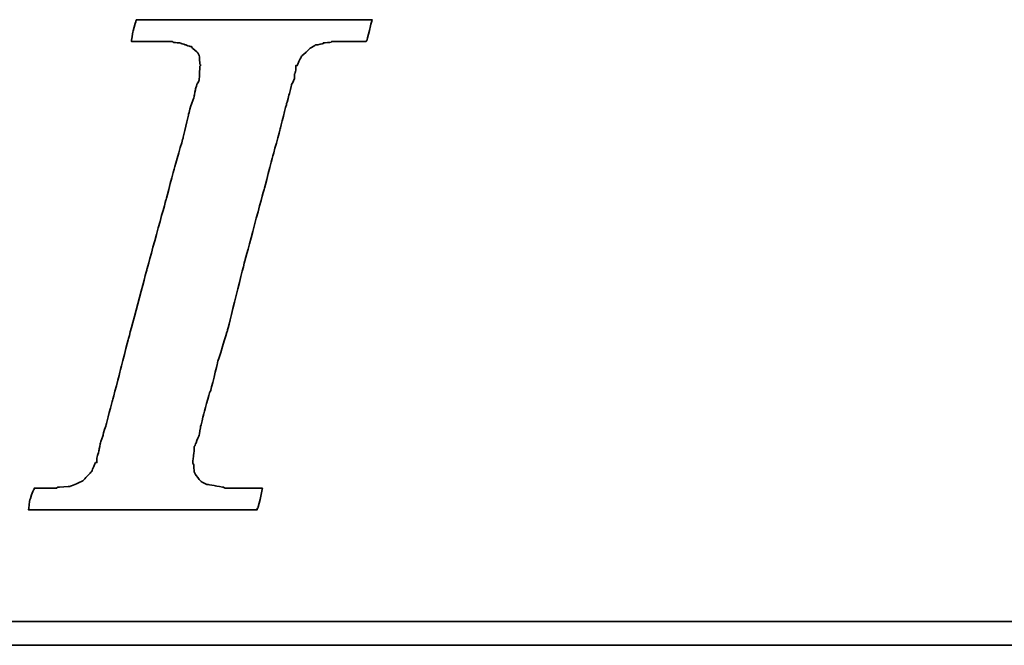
# Model space of a CAD drawing. Header units: millimetres. Extents: x 399 to 570, y 443 to 549.
# Tile 24 of 40: x 533.98 to 537.13, y 505.84 to 507.84. Entities that reach past the tile are written whole.
import ezdxf

# ---------------------------------------------------------------- set-up
doc = ezdxf.new("R2010")
doc.units = ezdxf.units.MM
doc.header["$LTSCALE"] = 0.1
doc.layers.add('DIM', color=4, linetype='CONTINUOUS')
doc.layers.add('layer 1', color=7, linetype='CONTINUOUS')

# ---------------------------------------------------------------- blocks, each defined once
blk = doc.blocks.new('TBI MOTION logo(完整正式版)')
at = {"layer": 'layer 1', "color": 22, "lineweight": 35}
for points, knots in [([(-40.59125, -7.94375), (-40.59125, -7.94375), (-40.97375, -7.94375), (-40.97375, -7.94375), (-40.97375, -7.94375), (-40.97375, -7.94375), (-41.38125, -7.94375), (-41.38125, -7.94375), (-41.38125, -7.94375), (-41.38125, -7.94375), (-41.54875, -7.94375), (-41.54875, -7.94375), (-41.54875, -7.94375), (-41.54875, -7.94375), (-41.59875, -7.94375), (-41.59875, -7.94375), (-41.59875, -7.94375), (-41.59875, -7.94375), (-41.88375, -7.94375), (-41.88375, -7.94375), (-41.88375, -7.94375), (-41.88375, -7.94375), (-41.90875, -7.91875), (-41.90875, -7.91875), (-41.90875, -7.91875), (-41.90875, -7.91875), (-42.19875, -7.87125), (-42.19875, -7.87125), (-42.19875, -7.87125), (-42.19875, -7.87125), (-42.43875, -7.82375), (-42.43875, -7.82375), (-42.43875, -7.82375), (-42.43875, -7.82375), (-42.45875, -7.82375), (-42.45875, -7.82375), (-42.45875, -7.82375), (-42.45875, -7.82375), (-42.48625, -7.82375), (-42.48625, -7.82375), (-42.48625, -7.82375), (-42.48625, -7.82375), (-42.67625, -7.72375), (-42.67625, -7.72375), (-42.67625, -7.72375), (-42.67625, -7.72375), (-42.70125, -7.70375), (-42.70125, -7.70375), (-42.70125, -7.70375), (-42.70125, -7.70375), (-42.72375, -7.67875), (-42.72375, -7.67875), (-42.72375, -7.67875), (-42.72375, -7.67875), (-42.86875, -7.48875), (-42.86875, -7.48875), (-42.86875, -7.48875), (-42.86875, -7.48875), (-42.89375, -7.43875), (-42.89375, -7.43875), (-42.89375, -7.43875), (-42.89375, -7.43875), (-42.91875, -7.38875), (-42.91875, -7.38875), (-42.91875, -7.38875), (-42.91875, -7.38875), (-42.93875, -7.12875), (-42.93875, -7.12875), (-42.93875, -7.12875), (-42.93875, -7.12875), (-42.96375, -7.10375), (-42.96375, -7.10375), (-42.96375, -7.10375), (-42.96375, -7.10375), (-42.96375, -7.05375), (-42.96375, -7.05375), (-42.96375, -7.05375), (-42.96375, -7.05375), (-42.96375, -7.00875), (-42.96375, -7.00875), (-42.96375, -7.00875), (-42.96375, -7.00875), (-42.91875, -6.69625), (-42.91875, -6.69625), (-42.91875, -6.69625), (-42.91875, -6.69625), (-42.91875, -6.62375), (-42.91875, -6.62375), (-42.91875, -6.62375), (-42.91875, -6.62375), (-42.91875, -6.59625), (-42.91875, -6.59625), (-42.91875, -6.59625), (-42.91875, -6.59625), (-42.91875, -6.57375), (-42.91875, -6.57375), (-42.91875, -6.57375), (-42.91875, -6.57375), (-42.91875, -6.52875), (-42.91875, -6.52875), (-42.91875, -6.52875), (-42.91875, -6.52875), (-42.89375, -6.50375), (-42.89375, -6.50375), (-42.89375, -6.50375), (-42.89375, -6.50375), (-42.84375, -6.38375), (-42.84375, -6.38375), (-42.84375, -6.38375), (-42.84375, -6.38375), (-42.84375, -6.35875), (-42.84375, -6.35875), (-42.84375, -6.35875), (-42.84375, -6.35875), (-42.74625, -6.14375), (-42.74625, -6.14375), (-42.74625, -6.14375), (-42.74625, -6.14375), (-42.70125, -5.85375), (-42.70125, -5.85375), (-42.70125, -5.85375), (-42.70125, -5.85375), (-42.60375, -5.47125), (-42.60375, -5.47125), (-42.60375, -5.47125), (-42.60375, -5.47125), (-42.60375, -5.44875), (-42.60375, -5.44875), (-42.60375, -5.44875), (-42.60375, -5.44875), (-42.38875, -4.67875), (-42.38875, -4.67875), (-42.38875, -4.67875), (-42.38875, -4.67875), (-42.36375, -4.65375), (-42.36375, -4.65375), (-42.36375, -4.65375), (-42.36375, -4.65375), (-42.12375, -3.69625), (-42.12375, -3.69625), (-42.12375, -3.69625), (-42.12375, -3.69625), (-42.12375, -3.67374), (-42.12375, -3.67374), (-42.12375, -3.67374), (-42.12375, -3.67374), (-41.78875, -2.59374), (-41.78875, -2.59374), (-41.78875, -2.59374), (-41.78875, -2.59374), (-41.18875, -0.19375), (-41.18875, -0.19375), (-41.18875, -0.19375), (-41.18875, -0.19375), (-40.54375, 2.20624), (-40.54375, 2.20624), (-40.54375, 2.20624), (-40.54375, 2.20624), (-40.25375, 3.30875), (-40.25375, 3.30875), (-40.25375, 3.30875), (-40.25375, 3.30875), (-39.98875, 4.27125), (-39.98875, 4.27125), (-39.98875, 4.27125), (-39.98875, 4.27125), (-39.77375, 5.13125), (-39.77375, 5.13125), (-39.77375, 5.13125), (-39.77375, 5.13125), (-39.67875, 5.47125), (-39.67875, 5.47125), (-39.67875, 5.47125), (-39.67875, 5.47125), (-39.60375, 5.75625), (-39.60375, 5.75625), (-39.60375, 5.75625), (-39.60375, 5.75625), (-39.60375, 5.78125), (-39.60375, 5.78125), (-39.60375, 5.78125), (-39.60375, 5.78125), (-39.50875, 5.97125), (-39.50875, 5.97125), (-39.50875, 5.97125), (-39.50875, 5.97125), (-39.50875, 6.13875), (-39.50875, 6.13875), (-39.50875, 6.13875), (-39.50875, 6.13875), (-39.48625, 6.16625), (-39.48625, 6.16625), (-39.48625, 6.16625), (-39.48625, 6.16625), (-39.46125, 6.28625), (-39.46125, 6.28625), (-39.46125, 6.28625), (-39.46125, 6.28625), (-39.46125, 6.42625), (-39.46125, 6.42625), (-39.46125, 6.42625), (-39.46125, 6.42625), (-39.41375, 6.42625), (-39.41375, 6.42625), (-39.41375, 6.42625), (-39.41375, 6.42625), (-39.29375, 6.69125), (-39.29375, 6.69125), (-39.29375, 6.69125), (-39.29375, 6.69125), (-39.26875, 6.74125), (-39.26875, 6.74125), (-39.26875, 6.74125), (-39.26875, 6.74125), (-39.24375, 6.76625), (-39.24375, 6.76625), (-39.24375, 6.76625), (-39.24375, 6.76625), (-38.98375, 7.00624), (-38.98375, 7.00624), (-38.98375, 7.00624), (-38.98375, 7.00624), (-38.95625, 7.02624), (-38.95625, 7.02624), (-38.95625, 7.02624), (-38.95625, 7.02624), (-38.78875, 7.12624), (-38.78875, 7.12624), (-38.78875, 7.12624), (-38.78875, 7.12624), (-38.76375, 7.12624), (-38.76375, 7.12624), (-38.76375, 7.12624), (-38.76375, 7.12624), (-38.74375, 7.12624), (-38.74375, 7.12624), (-38.74375, 7.12624), (-38.74375, 7.12624), (-38.52875, 7.17125), (-38.52875, 7.17125), (-38.52875, 7.17125), (-38.52875, 7.17125), (-38.52875, 7.19624), (-38.52875, 7.19624), (-38.52875, 7.19624), (-38.52875, 7.19624), (-38.50375, 7.19624), (-38.50375, 7.19624), (-38.50375, 7.19624), (-38.50375, 7.19624), (-38.26125, 7.21875), (-38.26125, 7.21875), (-38.26125, 7.21875), (-38.26125, 7.21875), (-38.23875, 7.24624), (-38.23875, 7.24624), (-38.23875, 7.24624), (-38.23875, 7.24624), (-38.21625, 7.24624), (-38.21625, 7.24624), (-38.21625, 7.24624), (-38.21625, 7.24624), (-38.18875, 7.24624), (-38.18875, 7.24624), (-38.18875, 7.24624), (-38.18875, 7.24624), (-37.90375, 7.24624), (-37.90375, 7.24624), (-37.90375, 7.24624), (-37.90375, 7.24624), (-37.85375, 7.24624), (-37.85375, 7.24624), (-37.85375, 7.24624), (-37.85375, 7.24624), (-37.75875, 7.24624), (-37.75875, 7.24624), (-37.75875, 7.24624), (-37.75875, 7.24624), (-37.42375, 7.24624), (-37.42375, 7.24624), (-37.42375, 7.24624), (-37.42375, 7.24624), (-37.08875, 7.24624), (-37.08875, 7.24624), (-37.08875, 7.24624), (-37.08875, 7.24624), (-37.06375, 7.24624), (-37.06375, 7.24624), (-37.06375, 7.24624), (-37.06375, 7.24624), (-37.06375, 7.26624), (-37.06375, 7.26624), (-37.06375, 7.26624), (-37.06375, 7.26624), (-37.03875, 7.29125), (-37.03875, 7.29125), (-37.03875, 7.29125), (-37.03875, 7.29125), (-37.03875, 7.31625), (-37.03875, 7.31625), (-37.03875, 7.31625), (-37.03875, 7.31625), (-36.94125, 7.67625), (-36.94125, 7.67625), (-36.94125, 7.67625), (-36.94125, 7.67625), (-36.86875, 7.98625), (-36.86875, 7.98625), (-36.86875, 7.98625), (-36.86875, 7.98625), (-36.98875, 7.98625), (-36.98875, 7.98625), (-36.98875, 7.98625), (-36.98875, 7.98625), (-37.42375, 7.98625), (-37.42375, 7.98625), (-37.42375, 7.98625), (-37.42375, 7.98625), (-37.94875, 7.98625), (-37.94875, 7.98625), (-37.94875, 7.98625), (-37.94875, 7.98625), (-38.57375, 7.98625), (-38.57375, 7.98625), (-38.57375, 7.98625), (-38.57375, 7.98625), (-39.29375, 7.98625), (-39.29375, 7.98625), (-39.29375, 7.98625), (-39.29375, 7.98625), (-40.82875, 7.98625), (-40.82875, 7.98625), (-40.82875, 7.98625), (-40.82875, 7.98625), (-42.36375, 7.98625), (-42.36375, 7.98625), (-42.36375, 7.98625), (-42.36375, 7.98625), (-43.08375, 7.98625), (-43.08375, 7.98625), (-43.08375, 7.98625), (-43.08375, 7.98625), (-43.70875, 7.98625), (-43.70875, 7.98625), (-43.70875, 7.98625), (-43.70875, 7.98625), (-44.23375, 7.98625), (-44.23375, 7.98625), (-44.23375, 7.98625), (-44.23375, 7.98625), (-44.66875, 7.98625), (-44.66875, 7.98625), (-44.66875, 7.98625), (-44.66875, 7.98625), (-44.88375, 7.98625), (-44.88375, 7.98625), (-44.88375, 7.98625), (-44.88375, 7.98625), (-44.90875, 7.94125), (-44.90875, 7.94125), (-44.90875, 7.94125), (-44.90875, 7.94125), (-44.90875, 7.91625), (-44.90875, 7.91625), (-44.90875, 7.91625), (-44.90875, 7.91625), (-45.00375, 7.55625), (-45.00375, 7.55625), (-45.00375, 7.55625), (-45.00375, 7.55625), (-45.05375, 7.24624), (-45.05375, 7.24624), (-45.05375, 7.24624), (-45.05375, 7.24624), (-44.61875, 7.24624), (-44.61875, 7.24624), (-44.61875, 7.24624), (-44.61875, 7.24624), (-44.11375, 7.24624), (-44.11375, 7.24624), (-44.11375, 7.24624), (-44.11375, 7.24624), (-43.99375, 7.24624), (-43.99375, 7.24624), (-43.99375, 7.24624), (-43.99375, 7.24624), (-43.94625, 7.24624), (-43.94625, 7.24624), (-43.94625, 7.24624), (-43.94625, 7.24624), (-43.92374, 7.24624), (-43.92374, 7.24624), (-43.92374, 7.24624), (-43.92374, 7.24624), (-43.65875, 7.24624), (-43.65875, 7.24624), (-43.65875, 7.24624), (-43.65875, 7.24624), (-43.63875, 7.21875), (-43.63875, 7.21875), (-43.63875, 7.21875), (-43.63875, 7.21875), (-43.46875, 7.19624), (-43.46875, 7.19624), (-43.46875, 7.19624), (-43.46875, 7.19624), (-43.39875, 7.19624), (-43.39875, 7.19624), (-43.39875, 7.19624), (-43.39875, 7.19624), (-43.37125, 7.17125), (-43.37125, 7.17125), (-43.37125, 7.17125), (-43.37125, 7.17125), (-43.34875, 7.17125), (-43.34875, 7.17125), (-43.34875, 7.17125), (-43.34875, 7.17125), (-43.20375, 7.12624), (-43.20375, 7.12624), (-43.20375, 7.12624), (-43.20375, 7.12624), (-43.05875, 7.07624), (-43.05875, 7.07624), (-43.05875, 7.07624), (-43.05875, 7.07624), (-43.01375, 7.07624), (-43.01375, 7.07624), (-43.01375, 7.07624), (-43.01375, 7.07624), (-42.98875, 7.02624), (-42.98875, 7.02624), (-42.98875, 7.02624), (-42.98875, 7.02624), (-42.79875, 6.86125), (-42.79875, 6.86125), (-42.79875, 6.86125), (-42.79875, 6.86125), (-42.77375, 6.81125), (-42.77375, 6.81125), (-42.77375, 6.81125), (-42.77375, 6.81125), (-42.74625, 6.76625), (-42.74625, 6.76625), (-42.74625, 6.76625), (-42.74625, 6.76625), (-42.72375, 6.47625), (-42.72375, 6.47625), (-42.72375, 6.47625), (-42.72375, 6.47625), (-42.70125, 6.45124), (-42.70125, 6.45124), (-42.70125, 6.45124), (-42.70125, 6.45124), (-42.70125, 6.42625), (-42.70125, 6.42625), (-42.70125, 6.42625), (-42.70125, 6.42625), (-42.72375, 6.40625), (-42.72375, 6.40625), (-42.72375, 6.40625), (-42.72375, 6.40625), (-42.74625, 5.97125), (-42.74625, 5.97125), (-42.74625, 5.97125), (-42.74625, 5.97125), (-42.74625, 5.94625), (-42.74625, 5.94625), (-42.74625, 5.94625), (-42.74625, 5.94625), (-42.74625, 5.92625), (-42.74625, 5.92625), (-42.74625, 5.92625), (-42.74625, 5.92625), (-42.77375, 5.87625), (-42.77375, 5.87625), (-42.77375, 5.87625), (-42.77375, 5.87625), (-42.81875, 5.80625), (-42.81875, 5.80625), (-42.81875, 5.80625), (-42.81875, 5.80625), (-42.86875, 5.63625), (-42.86875, 5.63625), (-42.86875, 5.63625), (-42.86875, 5.63625), (-42.91875, 5.39625), (-42.91875, 5.39625), (-42.91875, 5.39625), (-42.91875, 5.39625), (-42.91875, 5.37124), (-42.91875, 5.37124), (-42.91875, 5.37124), (-42.91875, 5.37124), (-43.01375, 5.10874), (-43.01375, 5.10874), (-43.01375, 5.10874), (-43.01375, 5.10874), (-43.10875, 4.77124), (-43.10875, 4.77124), (-43.10875, 4.77124), (-43.10875, 4.77124), (-43.29875, 3.95625), (-43.29875, 3.95625), (-43.29875, 3.95625), (-43.29875, 3.95625), (-43.58875, 2.95125), (-43.58875, 2.95125), (-43.58875, 2.95125), (-43.58875, 2.95125), (-43.87375, 1.87125), (-43.87375, 1.87125), (-43.87375, 1.87125), (-43.87375, 1.87125), (-44.52625, -0.50374), (-44.52625, -0.50374), (-44.52625, -0.50374), (-44.52625, -0.50374), (-45.14875, -2.85375), (-45.14875, -2.85375), (-45.14875, -2.85375), (-45.14875, -2.85375), (-45.43375, -3.95875), (-45.43375, -3.95875), (-45.43375, -3.95875), (-45.43375, -3.95875), (-45.69875, -4.96875), (-45.69875, -4.96875), (-45.69875, -4.96875), (-45.69875, -4.96875), (-45.91375, -5.78375), (-45.91375, -5.78375), (-45.91375, -5.78375), (-45.91375, -5.78375), (-46.01375, -6.11875), (-46.01375, -6.11875), (-46.01375, -6.11875), (-46.01375, -6.11875), (-46.01375, -6.14375), (-46.01375, -6.14375), (-46.01375, -6.14375), (-46.01375, -6.14375), (-46.10875, -6.40875), (-46.10875, -6.40875), (-46.10875, -6.40875), (-46.10875, -6.40875), (-46.15375, -6.64875), (-46.15375, -6.64875), (-46.15375, -6.64875), (-46.15375, -6.64875), (-46.20375, -6.83875), (-46.20375, -6.83875), (-46.20375, -6.83875), (-46.20375, -6.83875), (-46.22875, -6.93375), (-46.22875, -6.93375), (-46.22875, -6.93375), (-46.22875, -6.93375), (-46.22875, -7.07875), (-46.22875, -7.07875), (-46.22875, -7.07875), (-46.22875, -7.07875), (-46.27375, -7.07875), (-46.27375, -7.07875), (-46.27375, -7.07875), (-46.27375, -7.07875), (-46.39375, -7.34375), (-46.39375, -7.34375), (-46.39375, -7.34375), (-46.39375, -7.34375), (-46.39375, -7.36875), (-46.39375, -7.36875), (-46.39375, -7.36875), (-46.39375, -7.36875), (-46.42125, -7.38875), (-46.42125, -7.38875), (-46.42125, -7.38875), (-46.42125, -7.38875), (-46.68375, -7.67875), (-46.68375, -7.67875), (-46.68375, -7.67875), (-46.68375, -7.67875), (-46.70875, -7.70375), (-46.70875, -7.70375), (-46.70875, -7.70375), (-46.70875, -7.70375), (-46.75375, -7.72375), (-46.75375, -7.72375), (-46.75375, -7.72375), (-46.75375, -7.72375), (-47.08875, -7.87125), (-47.08875, -7.87125), (-47.08875, -7.87125), (-47.08875, -7.87125), (-47.11625, -7.87125), (-47.11625, -7.87125), (-47.11625, -7.87125), (-47.11625, -7.87125), (-47.13875, -7.89375), (-47.13875, -7.89375), (-47.13875, -7.89375), (-47.13875, -7.89375), (-47.56875, -7.91875), (-47.56875, -7.91875), (-47.56875, -7.91875), (-47.56875, -7.91875), (-47.59625, -7.94375), (-47.59625, -7.94375), (-47.59625, -7.94375), (-47.59625, -7.94375), (-47.64375, -7.94375), (-47.64375, -7.94375), (-47.64375, -7.94375), (-47.64375, -7.94375), (-47.73625, -7.94375), (-47.73625, -7.94375), (-47.73625, -7.94375), (-47.73625, -7.94375), (-48.07375, -7.94375), (-48.07375, -7.94375), (-48.07375, -7.94375), (-48.07375, -7.94375), (-48.36125, -7.94375), (-48.36125, -7.94375), (-48.36125, -7.94375), (-48.36125, -7.94375), (-48.36125, -7.96625), (-48.36125, -7.96625), (-48.36125, -7.96625), (-48.36125, -7.96625), (-48.36125, -7.99125), (-48.36125, -7.99125), (-48.36125, -7.99125), (-48.36125, -7.99125), (-48.38875, -8.01375), (-48.38875, -8.01375), (-48.38875, -8.01375), (-48.38875, -8.01375), (-48.50875, -8.34875), (-48.50875, -8.34875), (-48.50875, -8.34875), (-48.50875, -8.34875), (-48.55375, -8.68625), (-48.55375, -8.68625), (-48.55375, -8.68625), (-48.55375, -8.68625), (-48.45875, -8.68625), (-48.45875, -8.68625), (-48.45875, -8.68625), (-48.45875, -8.68625), (-48.07375, -8.68625), (-48.07375, -8.68625), (-48.07375, -8.68625), (-48.07375, -8.68625), (-47.52375, -8.68625), (-47.52375, -8.68625), (-47.52375, -8.68625), (-47.52375, -8.68625), (-46.92375, -8.68625), (-46.92375, -8.68625), (-46.92375, -8.68625), (-46.92375, -8.68625), (-46.25375, -8.68625), (-46.25375, -8.68625), (-46.25375, -8.68625), (-46.25375, -8.68625), (-46.20375, -8.68625), (-46.20375, -8.68625), (-46.20375, -8.68625), (-46.20375, -8.68625), (-44.71375, -8.68625), (-44.71375, -8.68625), (-44.71375, -8.68625), (-44.71375, -8.68625), (-43.22875, -8.68625), (-43.22875, -8.68625), (-43.22875, -8.68625), (-43.22875, -8.68625), (-42.55875, -8.68625), (-42.55875, -8.68625), (-42.55875, -8.68625), (-42.55875, -8.68625), (-42.50875, -8.68625), (-42.50875, -8.68625), (-42.50875, -8.68625), (-42.50875, -8.68625), (-41.93375, -8.68625), (-41.93375, -8.68625), (-41.93375, -8.68625), (-41.93375, -8.68625), (-41.38125, -8.68625), (-41.38125, -8.68625), (-41.38125, -8.68625), (-41.38125, -8.68625), (-40.97375, -8.68625), (-40.97375, -8.68625), (-40.97375, -8.68625), (-40.97375, -8.68625), (-40.78125, -8.68625), (-40.78125, -8.68625), (-40.78125, -8.68625), (-40.78125, -8.68625), (-40.78125, -8.63875), (-40.78125, -8.63875), (-40.78125, -8.63875), (-40.78125, -8.63875), (-40.75875, -8.63875), (-40.75875, -8.63875), (-40.75875, -8.63875), (-40.75875, -8.63875), (-40.66375, -8.27875), (-40.66375, -8.27875), (-40.66375, -8.27875), (-40.66375, -8.27875), (-40.59125, -7.94375), (-40.59125, -7.94375)], [0, 0, 0, 0, 0.00558659, 0.00558659, 0.00558659, 0.0055866, 0.01117318, 0.01117318, 0.01117318, 0.01117319, 0.01675978, 0.01675978, 0.01675978, 0.01675979, 0.02234637, 0.02234637, 0.02234637, 0.02234638, 0.02793296, 0.02793296, 0.02793296, 0.02793297, 0.03351955, 0.03351955, 0.03351955, 0.03351956, 0.03910615, 0.03910615, 0.03910615, 0.03910616, 0.04469274, 0.04469274, 0.04469274, 0.04469275, 0.05027933, 0.05027933, 0.05027933, 0.05027934, 0.05586592, 0.05586592, 0.05586592, 0.05586593, 0.06145251, 0.06145251, 0.06145251, 0.06145252, 0.06703911, 0.06703911, 0.06703911, 0.06703912, 0.0726257, 0.0726257, 0.0726257, 0.07262571, 0.07821229, 0.07821229, 0.07821229, 0.0782123, 0.08379888, 0.08379888, 0.08379888, 0.08379889, 0.08938547, 0.08938547, 0.08938547, 0.08938548, 0.09497207, 0.09497207, 0.09497207, 0.09497208, 0.10055866, 0.10055866, 0.10055866, 0.10055867, 0.10614525, 0.10614525, 0.10614525, 0.10614526, 0.11173184, 0.11173184, 0.11173184, 0.11173185, 0.11731844, 0.11731844, 0.11731844, 0.11731845, 0.12290503, 0.12290503, 0.12290503, 0.12290504, 0.12849162, 0.12849162, 0.12849162, 0.12849163, 0.13407821, 0.13407821, 0.13407821, 0.13407822, 0.1396648, 0.1396648, 0.1396648, 0.13966481, 0.1452514, 0.1452514, 0.1452514, 0.14525141, 0.15083799, 0.15083799, 0.15083799, 0.150838, 0.15642458, 0.15642458, 0.15642458, 0.15642459, 0.16201117, 0.16201117, 0.16201117, 0.16201118, 0.16759777, 0.16759777, 0.16759777, 0.16759778, 0.17318436, 0.17318436, 0.17318436, 0.17318437, 0.17877095, 0.17877095, 0.17877095, 0.17877096, 0.18435754, 0.18435754, 0.18435754, 0.18435755, 0.18994413, 0.18994413, 0.18994413, 0.18994414, 0.19553073, 0.19553073, 0.19553073, 0.19553074, 0.20111732, 0.20111732, 0.20111732, 0.20111733, 0.20670391, 0.20670391, 0.20670391, 0.20670392, 0.2122905, 0.2122905, 0.2122905, 0.21229051, 0.21787709, 0.21787709, 0.21787709, 0.2178771, 0.22346369, 0.22346369, 0.22346369, 0.2234637, 0.22905028, 0.22905028, 0.22905028, 0.22905029, 0.23463687, 0.23463687, 0.23463687, 0.23463688, 0.24022346, 0.24022346, 0.24022346, 0.24022347, 0.24581006, 0.24581006, 0.24581006, 0.24581007, 0.25139665, 0.25139665, 0.25139665, 0.25139666, 0.25698324, 0.25698324, 0.25698324, 0.25698325, 0.26256983, 0.26256983, 0.26256983, 0.26256984, 0.26815642, 0.26815642, 0.26815642, 0.26815643, 0.27374302, 0.27374302, 0.27374302, 0.27374303, 0.27932961, 0.27932961, 0.27932961, 0.27932962, 0.2849162, 0.2849162, 0.2849162, 0.28491621, 0.29050279, 0.29050279, 0.29050279, 0.2905028, 0.29608939, 0.29608939, 0.29608939, 0.2960894, 0.30167598, 0.30167598, 0.30167598, 0.30167599, 0.30726257, 0.30726257, 0.30726257, 0.30726258, 0.31284916, 0.31284916, 0.31284916, 0.31284917, 0.31843575, 0.31843575, 0.31843575, 0.31843576, 0.32402235, 0.32402235, 0.32402235, 0.32402236, 0.32960894, 0.32960894, 0.32960894, 0.32960895, 0.33519553, 0.33519553, 0.33519553, 0.33519554, 0.34078212, 0.34078212, 0.34078212, 0.34078213, 0.34636872, 0.34636872, 0.34636872, 0.34636873, 0.35195531, 0.35195531, 0.35195531, 0.35195532, 0.3575419, 0.3575419, 0.3575419, 0.35754191, 0.36312849, 0.36312849, 0.36312849, 0.3631285, 0.36871508, 0.36871508, 0.36871508, 0.36871509, 0.37430168, 0.37430168, 0.37430168, 0.37430169, 0.37988827, 0.37988827, 0.37988827, 0.37988828, 0.38547486, 0.38547486, 0.38547486, 0.38547487, 0.39106145, 0.39106145, 0.39106145, 0.39106146, 0.39664804, 0.39664804, 0.39664804, 0.39664805, 0.40223464, 0.40223464, 0.40223464, 0.40223465, 0.40782123, 0.40782123, 0.40782123, 0.40782124, 0.41340782, 0.41340782, 0.41340782, 0.41340783, 0.41899441, 0.41899441, 0.41899441, 0.41899442, 0.42458101, 0.42458101, 0.42458101, 0.42458102, 0.4301676, 0.4301676, 0.4301676, 0.43016761, 0.43575419, 0.43575419, 0.43575419, 0.4357542, 0.44134078, 0.44134078, 0.44134078, 0.44134079, 0.44692737, 0.44692737, 0.44692737, 0.44692738, 0.45251397, 0.45251397, 0.45251397, 0.45251398, 0.45810056, 0.45810056, 0.45810056, 0.45810057, 0.46368715, 0.46368715, 0.46368715, 0.46368716, 0.46927374, 0.46927374, 0.46927374, 0.46927375, 0.47486034, 0.47486034, 0.47486034, 0.47486035, 0.48044693, 0.48044693, 0.48044693, 0.48044694, 0.48603352, 0.48603352, 0.48603352, 0.48603353, 0.49162011, 0.49162011, 0.49162011, 0.49162012, 0.4972067, 0.4972067, 0.4972067, 0.49720671, 0.5027933, 0.5027933, 0.5027933, 0.50279331, 0.50837989, 0.50837989, 0.50837989, 0.5083799, 0.51396648, 0.51396648, 0.51396648, 0.51396649, 0.51955307, 0.51955307, 0.51955307, 0.51955308, 0.52513966, 0.52513966, 0.52513966, 0.52513967, 0.53072626, 0.53072626, 0.53072626, 0.53072627, 0.53631285, 0.53631285, 0.53631285, 0.53631286, 0.54189944, 0.54189944, 0.54189944, 0.54189945, 0.54748603, 0.54748603, 0.54748603, 0.54748604, 0.55307263, 0.55307263, 0.55307263, 0.55307264, 0.55865922, 0.55865922, 0.55865922, 0.55865923, 0.56424581, 0.56424581, 0.56424581, 0.56424582, 0.5698324, 0.5698324, 0.5698324, 0.56983241, 0.57541899, 0.57541899, 0.57541899, 0.575419, 0.58100559, 0.58100559, 0.58100559, 0.5810056, 0.58659218, 0.58659218, 0.58659218, 0.58659219, 0.59217877, 0.59217877, 0.59217877, 0.59217878, 0.59776536, 0.59776536, 0.59776536, 0.59776537, 0.60335196, 0.60335196, 0.60335196, 0.60335197, 0.60893855, 0.60893855, 0.60893855, 0.60893856, 0.61452514, 0.61452514, 0.61452514, 0.61452515, 0.62011173, 0.62011173, 0.62011173, 0.62011174, 0.62569832, 0.62569832, 0.62569832, 0.62569833, 0.63128492, 0.63128492, 0.63128492, 0.63128493, 0.63687151, 0.63687151, 0.63687151, 0.63687152, 0.6424581, 0.6424581, 0.6424581, 0.64245811, 0.64804469, 0.64804469, 0.64804469, 0.6480447, 0.65363128, 0.65363128, 0.65363128, 0.65363129, 0.65921788, 0.65921788, 0.65921788, 0.65921789, 0.66480447, 0.66480447, 0.66480447, 0.66480448, 0.67039106, 0.67039106, 0.67039106, 0.67039107, 0.67597765, 0.67597765, 0.67597765, 0.67597766, 0.68156425, 0.68156425, 0.68156425, 0.68156426, 0.68715084, 0.68715084, 0.68715084, 0.68715085, 0.69273743, 0.69273743, 0.69273743, 0.69273744, 0.69832402, 0.69832402, 0.69832402, 0.69832403, 0.70391061, 0.70391061, 0.70391061, 0.70391062, 0.70949721, 0.70949721, 0.70949721, 0.70949722, 0.7150838, 0.7150838, 0.7150838, 0.71508381, 0.72067039, 0.72067039, 0.72067039, 0.7206704, 0.72625698, 0.72625698, 0.72625698, 0.72625699, 0.73184358, 0.73184358, 0.73184358, 0.73184359, 0.73743017, 0.73743017, 0.73743017, 0.73743018, 0.74301676, 0.74301676, 0.74301676, 0.74301677, 0.74860335, 0.74860335, 0.74860335, 0.74860336, 0.75418994, 0.75418994, 0.75418994, 0.75418995, 0.75977654, 0.75977654, 0.75977654, 0.75977655, 0.76536313, 0.76536313, 0.76536313, 0.76536314, 0.77094972, 0.77094972, 0.77094972, 0.77094973, 0.77653631, 0.77653631, 0.77653631, 0.77653632, 0.78212291, 0.78212291, 0.78212291, 0.78212292, 0.7877095, 0.7877095, 0.7877095, 0.78770951, 0.79329609, 0.79329609, 0.79329609, 0.7932961, 0.79888268, 0.79888268, 0.79888268, 0.79888269, 0.80446927, 0.80446927, 0.80446927, 0.80446928, 0.81005587, 0.81005587, 0.81005587, 0.81005588, 0.81564246, 0.81564246, 0.81564246, 0.81564247, 0.82122905, 0.82122905, 0.82122905, 0.82122906, 0.82681564, 0.82681564, 0.82681564, 0.82681565, 0.83240223, 0.83240223, 0.83240223, 0.83240224, 0.83798883, 0.83798883, 0.83798883, 0.83798884, 0.84357542, 0.84357542, 0.84357542, 0.84357543, 0.84916201, 0.84916201, 0.84916201, 0.84916202, 0.8547486, 0.8547486, 0.8547486, 0.85474861, 0.8603352, 0.8603352, 0.8603352, 0.86033521, 0.86592179, 0.86592179, 0.86592179, 0.8659218, 0.87150838, 0.87150838, 0.87150838, 0.87150839, 0.87709497, 0.87709497, 0.87709497, 0.87709498, 0.88268156, 0.88268156, 0.88268156, 0.88268157, 0.88826816, 0.88826816, 0.88826816, 0.88826817, 0.89385475, 0.89385475, 0.89385475, 0.89385476, 0.89944134, 0.89944134, 0.89944134, 0.89944135, 0.90502793, 0.90502793, 0.90502793, 0.90502794, 0.91061453, 0.91061453, 0.91061453, 0.91061454, 0.91620112, 0.91620112, 0.91620112, 0.91620113, 0.92178771, 0.92178771, 0.92178771, 0.92178772, 0.9273743, 0.9273743, 0.9273743, 0.92737431, 0.93296089, 0.93296089, 0.93296089, 0.9329609, 0.93854749, 0.93854749, 0.93854749, 0.9385475, 0.94413408, 0.94413408, 0.94413408, 0.94413409, 0.94972067, 0.94972067, 0.94972067, 0.94972068, 0.95530726, 0.95530726, 0.95530726, 0.95530727, 0.96089385, 0.96089385, 0.96089385, 0.96089386, 0.96648045, 0.96648045, 0.96648045, 0.96648046, 0.97206704, 0.97206704, 0.97206704, 0.97206705, 0.97765363, 0.97765363, 0.97765363, 0.97765364, 0.98324022, 0.98324022, 0.98324022, 0.98324023, 0.98882682, 0.98882682, 0.98882682, 0.98882683, 0.99441341, 0.99441341, 0.99441341, 0.99441342, 1, 1, 1, 1]), ([(75.90875, -9.47875), (75.90875, -9.47875), (75.90875, -12.28625), (75.90875, -12.28625), (75.90875, -12.28625), (75.90875, -12.28625), (75.90875, -12.47875), (75.90875, -12.47875), (75.90875, -12.47875), (75.90875, -12.47875), (75.71625, -12.47875), (75.71625, -12.47875), (75.71625, -12.47875), (75.71625, -12.47875), (-88.32875, -12.47875), (-88.32875, -12.47875), (-88.32875, -12.47875), (-88.32875, -12.47875), (-88.32875, -13.29375), (-88.32875, -13.29375), (-88.32875, -13.29375), (-88.32875, -13.29375), (82.89125, -13.29375), (82.89125, -13.29375), (82.89125, -13.29375), (82.89125, -13.29375), (75.90875, -9.47875), (75.90875, -9.47875)], [0, 0, 0, 0, 0.14285714, 0.14285714, 0.14285714, 0.14285715, 0.28571429, 0.28571429, 0.28571429, 0.2857143, 0.42857143, 0.42857143, 0.42857143, 0.42857144, 0.57142857, 0.57142857, 0.57142857, 0.57142858, 0.71428571, 0.71428571, 0.71428571, 0.71428572, 0.85714286, 0.85714286, 0.85714286, 0.85714287, 1, 1, 1, 1])]:
    blk.add_open_spline(points, degree=3, knots=knots, dxfattribs=at)

msp = doc.modelspace()

# ---------------------------------------------------------------- block references
at = {"layer": 'DIM', "color": 7, "xscale": 0.0941540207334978, "yscale": 0.0941540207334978, "zscale": 0.0941540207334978}
msp.add_blockref('TBI MOTION logo(完整正式版)', (538.5768, 507.0924), dxfattribs=at)

doc.saveas('drawing.dxf')
